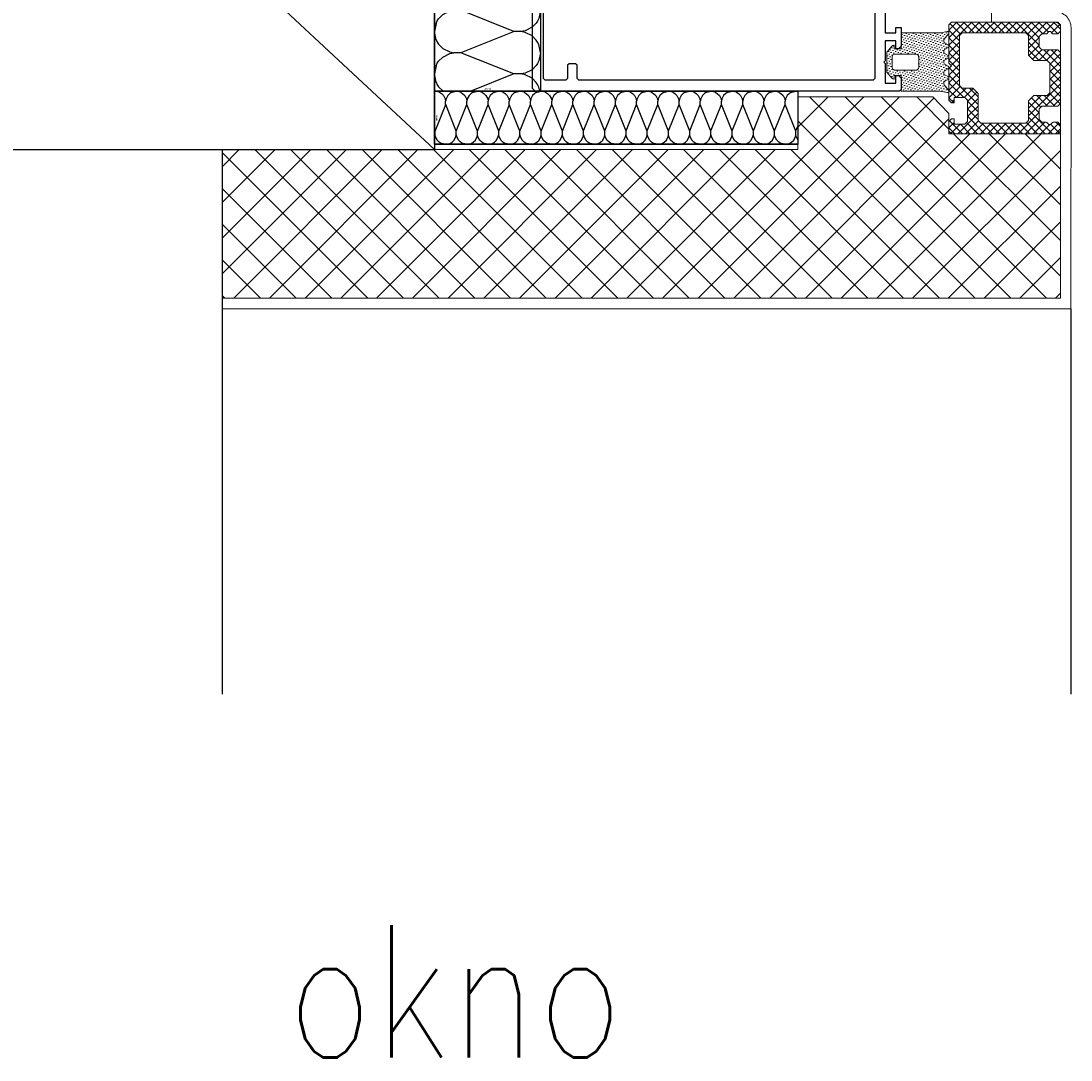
# Model space of a CAD drawing. Header units: millimetres. Extents: x -637441 to -130928, y -380379 to -53767.
# Tile 175 of 193: x -353074 to -352084, y -156983 to -156004. Entities that reach past the tile are written whole.
import ezdxf

# ---------------------------------------------------------------- set-up
doc = ezdxf.new("R2010")
doc.units = ezdxf.units.MM
doc.header["$LTSCALE"] = 10
for name, color, linetype in [('AL_1', 187, 'Continuous'), ('AL_3', 7, 'Continuous'), ('CrossSectionsProfils', 7, 'Continuous'), ('Okna-Dveře', 7, 'Continuous'), ('SLABĚ', 7, 'Continuous'), ('ZDIVO', 6, 'Continuous')]:
    doc.layers.add(name, color=color, linetype=linetype)
doc.layers.add('AL_2', color=14, linetype='Continuous', lineweight=50, plot=False)
for name, color, linetype, lineweight in [('CKTEXTY_MALE', 7, 'Continuous', 25), ('MB-inne', 8, 'Continuous', 9), ('MB-kreskowanie', 8, 'Continuous', 5), ('MB-uszczelki_tworzywa', 8, 'Continuous', 9)]:
    doc.layers.add(name, color=color, linetype=linetype, lineweight=lineweight)
doc.styles.add('!_MFSD_STANDARD', font='txt')
doc.styles.get("Standard").update_dxf_attribs({"font": 'simplex.shx', "width": 0.8})
doc.dimstyles.new('!_MFSD$0', dxfattribs={"dimtxt": 3.5, "dimasz": 3.5, "dimexe": 1, "dimexo": 1, "dimgap": 1.5, "dimtad": 1, "dimdsep": 46, "dimtxsty": '!_MFSD_STANDARD', "dimblk": 'OPEN90', "dimcen": 0, "dimclrd": 155, "dimclre": 155, "dimclrt": 255, "dimadec": 0, "dimazin": 2, "dimtp": 0.1, "dimtm": 0.1, "dimtfac": 0.71, "dimtmove": 0, "dimatfit": 3, "dimldrblk": 'DOTSMALL', "dimfxl": 1, "dimtfill": 1, "dimlwd": -1, "dimlwe": -1, "dimarcsym": 1})

# ---------------------------------------------------------------- blocks, each defined once
blk = doc.blocks.new('*D830')
at = {"layer": 'DEFPOINTS', "color": 0}
for p in [(-352684.08, -156069.96), (-352684.08, -156119.96), (-352684.08, -156119.96)]:
    blk.add_point(p, dxfattribs=at)
at = {"layer": 'AL_2', "insert": (-352681.83, -156094.96), "char_height": 1.5, "attachment_point": 5, "rotation": 270, "style": '!_MFSD_STANDARD', "bg_fill": 3, "box_fill_scale": 1.1, "bg_fill_color": 256, "bg_fill_true_color": 13158600, "bg_fill_transparency": 14343808}
blk.add_mtext('50mm', dxfattribs=at)
blk = doc.blocks.new('_DotSmall')
at = {"color": 0, "linetype": 'ByBlock', "const_width": 0.5}
blk.add_lwpolyline([(-0.0625, 0, 1), (0.0625, 0, 1)], format="xyb", close=True, dxfattribs=at)
blk = doc.blocks.new('_Open90')
at = {"color": 0, "linetype": 'ByBlock', "lineweight": -2}
for p, q in [((0, 0), (-1, 0)), ((-0.5, 0.5), (0, 0)), ((0, 0), (-0.5, -0.5))]:
    blk.add_line(p, q, dxfattribs=at)
blk = doc.blocks.new('*D831')
at = {"layer": 'DEFPOINTS', "color": 0}
for p in [(-352684.08, -156069.96), (-352584.08, -156069.96), (-352584.08, -156069.96)]:
    blk.add_point(p, dxfattribs=at)
at = {"layer": 'AL_2', "insert": (-352634.08, -156067.71), "char_height": 1.5, "attachment_point": 5, "style": '!_MFSD_STANDARD', "bg_fill": 3, "box_fill_scale": 1.1, "bg_fill_color": 256, "bg_fill_true_color": 13158600, "bg_fill_transparency": 8}
blk.add_mtext('100mm', dxfattribs=at)

msp = doc.modelspace()

# ---------------------------------------------------------------- hatches: boundary and pattern name
at = {"layer": 'AL_1'}
h = msp.add_hatch(dxfattribs=at)
h.set_pattern_fill('MINERAL WOOL', scale=20)
h.set_pattern_definition([(270, (-352684.08, -156433.71), (-100, 2e-14), []), (201.8014, (-352709.083, -156453.71), (0.0037, 40.0025), [53.85, -53.85]), (158.1986, (-352709.083, -156453.71), (-0.0037, 40.0025), [53.85, -53.85]), (180, (-352702.483, -156453.71), (6e-15, 40), [6.6, -93.4]), (180, (-352759.083, -156433.71), (6e-15, 40), [6.6, -93.4]), (258.6901, (-352684.083, -156433.7085), (2e-05, 39.99996), [7.84, -494.21, 7.84, -509.9]), (258.6901, (-352784.083, -156433.7085), (2e-05, 39.99996), [7.84, -494.21, 7.84, -509.9]), (243.435, (-352685.621, -156441.4), (-1e-05, 40.00004), [2.75, -220.85]), (236.31, (-352686.852, -156443.862), (2e-05, 40), [2.219, -718.891]), (236.31, (-352786.852, -156443.862), (2e-05, 40), [2.219, -718.891]), (236.31, (-352886.852, -156443.862), (2e-05, 40), [2.219, -718.891]), (236.31, (-352986.852, -156443.862), (2e-05, 40), [2.219, -718.891]), (225, (-352688.083, -156445.709), (9e-15, 40), [5.657, -277.186]), (225, (-352788.083, -156445.709), (9e-15, 40), [5.657, -277.186]), (206.565, (-352692.083, -156449.71), (-6e-05, 40), [7.155, -440.058]), (206.565, (-352792.083, -156449.71), (-6e-05, 40), [7.155, -440.058]), (206.565, (-352892.083, -156449.71), (-6e-05, 40), [7.155, -440.058]), (206.565, (-352992.083, -156449.71), (-6e-05, 40), [7.155, -440.058]), (191.31, (-352698.483, -156452.91), (-2e-05, 40), [4.079, -199.8815]), (191.31, (-352798.483, -156452.91), (-2e-05, 40), [4.079, -199.8815]), (101.3099, (-352684.083, -156433.7085), (-2e-05, 39.99996), [7.84, -494.21, 7.84, -509.9]), (101.3099, (-352784.083, -156433.7085), (-2e-05, 39.99996), [7.84, -494.21, 7.84, -509.9]), (116.565, (-352685.621, -156426.016), (1e-05, 40.00004), [2.75, -220.85]), (123.69, (-352686.852, -156423.555), (-2e-05, 40), [2.219, -718.891]), (123.69, (-352786.852, -156423.555), (-2e-05, 40), [2.219, -718.891]), (123.69, (-352886.852, -156423.555), (-2e-05, 40), [2.219, -718.891]), (123.69, (-352986.852, -156423.555), (-2e-05, 40), [2.219, -718.891]), (135, (-352688.083, -156421.709), (6e-15, 40), [5.657, -277.186]), (135, (-352788.083, -156421.709), (6e-15, 40), [5.657, -277.186]), (153.435, (-352692.083, -156417.71), (6e-05, 40), [7.155, -440.058]), (153.435, (-352792.083, -156417.71), (6e-05, 40), [7.155, -440.058]), (153.435, (-352892.083, -156417.71), (6e-05, 40), [7.155, -440.058]), (153.435, (-352992.083, -156417.71), (6e-05, 40), [7.155, -440.058]), (168.69, (-352698.483, -156414.51), (2e-05, 40), [4.079, -199.8815]), (168.69, (-352798.483, -156414.51), (2e-05, 40), [4.079, -199.8815]), (296.565, (-352682.544, -156461.4), (-1e-05, -40.00004), [2.75, -220.85]), (63.435, (-352682.544, -156406.016), (1e-05, -40.00004), [2.75, -220.85]), (303.69, (-352681.314, -156463.862), (2e-05, -40), [2.219, -718.891]), (303.69, (-352581.314, -156463.862), (2e-05, -40), [2.219, -718.891]), (303.69, (-352481.314, -156463.862), (2e-05, -40), [2.219, -718.891]), (303.69, (-352381.314, -156463.862), (2e-05, -40), [2.219, -718.891]), (56.31, (-352681.314, -156403.555), (-2e-05, -40), [2.219, -718.891]), (56.31, (-352581.314, -156403.555), (-2e-05, -40), [2.219, -718.891]), (56.31, (-352481.314, -156403.555), (-2e-05, -40), [2.219, -718.891]), (56.31, (-352381.314, -156403.555), (-2e-05, -40), [2.219, -718.891]), (315, (-352680.083, -156465.709), (-6e-16, -40), [5.657, -277.186]), (315, (-352580.083, -156465.709), (-6e-16, -40), [5.657, -277.186]), (45, (-352680.083, -156401.709), (-3e-15, -40), [5.657, -277.186]), (45, (-352580.083, -156401.709), (-3e-15, -40), [5.657, -277.186]), (333.435, (-352676.083, -156469.71), (-6e-05, -40), [7.155, -440.058]), (333.435, (-352576.083, -156469.71), (-6e-05, -40), [7.155, -440.058]), (333.435, (-352476.083, -156469.71), (-6e-05, -40), [7.155, -440.058]), (333.435, (-352376.083, -156469.71), (-6e-05, -40), [7.155, -440.058]), (26.565, (-352676.083, -156397.71), (6e-05, -40), [7.155, -440.058]), (26.565, (-352576.083, -156397.71), (6e-05, -40), [7.155, -440.058]), (26.565, (-352476.083, -156397.71), (6e-05, -40), [7.155, -440.058]), (26.565, (-352376.083, -156397.71), (6e-05, -40), [7.155, -440.058]), (348.69, (-352669.683, -156472.91), (-2e-05, -40), [4.079, -199.8815]), (348.69, (-352569.683, -156472.91), (-2e-05, -40), [4.079, -199.8815]), (11.31, (-352669.683, -156394.51), (2e-05, -40), [4.079, -199.881]), (11.31, (-352569.683, -156394.51), (2e-05, -40), [4.079, -199.881])])
h.paths.add_polyline_path([(-352584.083, -155819.959), (-352584.083, -156069.959), (-352684.083, -156069.959), (-352684.083, -155819.959)])
at = {"layer": 'MB-kreskowanie'}
h = msp.add_hatch(dxfattribs=at)
h.set_pattern_fill('DOTS', scale=0.3, angle=45, style=0)
h.set_pattern_definition([(225, (-349713.5789, -162036.8862), (-2.525697, 0.841899), [0, -2.38125])])
edge = h.paths.add_edge_path()
edge.add_line((-352202.701, -156044.737), (-352199.889, -156046.176))
edge.add_ellipse((-352200.572, -156047.511), major_axis=(-1.061, 1.061), ratio=1, start_angle=162.103395, end_angle=287.896605, ccw=False)
edge.add_line((-352199.889, -156048.847), (-352202.701, -156050.286))
edge.add_ellipse((-352201.562, -156052.511), major_axis=(-1.768, 1.768), ratio=1, start_angle=-17.896605, end_angle=107.896605)
edge.add_line((-352202.701, -156054.737), (-352199.889, -156056.176))
edge.add_ellipse((-352200.572, -156057.511), major_axis=(-1.061, 1.061), ratio=1, start_angle=162.103395, end_angle=287.896605, ccw=False)
edge.add_line((-352199.889, -156058.847), (-352202.701, -156060.286))
edge.add_ellipse((-352201.562, -156062.511), major_axis=(1.768, 1.768), ratio=1, start_angle=72.103395, end_angle=173.147776)
edge.add_line((-352203.528, -156064.056), (-352199.261, -156069.315))
edge.add_ellipse((-352200.322, -156069.976), major_axis=(0.884, 0.884), ratio=1, start_angle=214.845682, end_angle=346.904122, ccw=False)
edge.add_line((-352200.543, -156071.206), (-352208.104, -156069.976))
edge.add_line((-352208.104, -156069.976), (-352244.072, -156069.976))
edge.add_line((-352244.072, -156069.976), (-352244.072, -156054.976))
edge.add_line((-352244.072, -156054.976), (-352250.572, -156054.976))
edge.add_line((-352250.572, -156054.976), (-352250.572, -156058.476))
edge.add_line((-352250.572, -156058.476), (-352250.953, -156058.476))
edge.add_ellipse((-352250.953, -156055.976), major_axis=(-1.768, 1.768), ratio=1, start_angle=84.989402, end_angle=135, ccw=False)
edge.add_line((-352252.868, -156057.583), (-352257.572, -156051.974))
edge.add_line((-352257.572, -156051.974), (-352257.572, -156032.974))
edge.add_line((-352257.572, -156032.974), (-352252.868, -156027.367))
edge.add_ellipse((-352250.953, -156028.974), major_axis=(-1.768, 1.768), ratio=1, start_angle=-45, end_angle=5.000009, ccw=False)
edge.add_line((-352250.953, -156026.474), (-352250.572, -156026.474))
edge.add_line((-352250.572, -156026.474), (-352250.572, -156029.976))
edge.add_line((-352250.572, -156029.976), (-352244.072, -156029.976))
edge.add_line((-352244.072, -156029.976), (-352244.072, -156014.976))
edge.add_line((-352244.072, -156014.976), (-352206.734, -156014.976))
edge.add_line((-352206.734, -156014.976), (-352200.765, -156013.752))
edge.add_ellipse((-352200.366, -156014.987), major_axis=(0.917, 0.917), ratio=1, start_angle=273.864837, end_angle=422.894051, ccw=False)
edge.add_line((-352199.389, -156015.84), (-352203.524, -156020.909))
edge.add_ellipse((-352201.592, -156022.496), major_axis=(1.768, 1.768), ratio=1, start_angle=95.605625, end_angle=197.896605)
edge.add_line((-352202.731, -156024.722), (-352199.889, -156026.176))
edge.add_ellipse((-352200.572, -156027.511), major_axis=(1.061, 1.061), ratio=1, start_angle=252.103395, end_angle=377.896605, ccw=False)
edge.add_line((-352199.889, -156028.847), (-352202.701, -156030.286))
edge.add_ellipse((-352201.562, -156032.511), major_axis=(-1.768, 1.768), ratio=1, start_angle=-17.896605, end_angle=107.896605)
edge.add_line((-352202.701, -156034.737), (-352199.889, -156036.176))
edge.add_ellipse((-352200.572, -156037.511), major_axis=(1.061, 1.061), ratio=1, start_angle=252.103395, end_angle=377.896605, ccw=False)
edge.add_line((-352199.889, -156038.847), (-352202.701, -156040.286))
edge.add_ellipse((-352201.562, -156042.511), major_axis=(-1.768, 1.768), ratio=1, start_angle=-17.896605, end_angle=107.896605)
edge = h.paths.add_edge_path(flags=16)
edge.add_ellipse((-352230.072, -156037.478), major_axis=(1.768, 1.768), ratio=1, start_angle=315, end_angle=405)
edge.add_line((-352230.072, -156034.978), (-352250.072, -156034.978))
edge.add_ellipse((-352250.072, -156037.478), major_axis=(-1.768, 1.768), ratio=1, start_angle=-45, end_angle=45)
edge.add_line((-352252.572, -156037.478), (-352252.572, -156047.478))
edge.add_ellipse((-352250.072, -156047.478), major_axis=(1.768, 1.768), ratio=1, start_angle=135, end_angle=225)
edge.add_line((-352250.072, -156049.978), (-352230.072, -156049.978))
edge.add_ellipse((-352230.072, -156047.478), major_axis=(-1.768, 1.768), ratio=1, start_angle=135, end_angle=225)
edge.add_line((-352227.572, -156047.478), (-352227.572, -156037.478))
h = msp.add_hatch(dxfattribs=at)
h.set_pattern_fill('_U', angle=45, style=0, double=1, pattern_type=0)
h.set_pattern_definition([(225, (-341475.7897, -142616.253), (-3.5355339, 3.5355339), []), (135, (-341475.7897, -142616.253), (3.5355339, 3.5355339), [])])
h.paths.add_polyline_path([(-352196.581, -156004.963), (-352199.081, -156007.463), (-352199.081, -156043.463), (-352196.581, -156045.963), (-352199.081, -156048.463), (-352199.081, -156078.447), (-352196.581, -156080.947), (-352194.081, -156080.947), (-352194.081, -156075.938), (-352184.081, -156075.938), (-352181.581, -156078.438), (-352181.581, -156098.463), (-352184.081, -156100.963), (-352194.081, -156100.963), (-352194.081, -156095.947), (-352196.581, -156095.947), (-352199.081, -156098.447), (-352199.081, -156107.463), (-352196.581, -156109.963), (-352096.581, -156109.963), (-352094.081, -156107.463), (-352094.081, -156101.463), (-352096.581, -156098.963), (-352100.753, -156098.963), (-352101.46, -156099.256), (-352103.374, -156101.17), (-352104.789, -156101.17), (-352106.703, -156099.256), (-352107.41, -156098.963), (-352111.581, -156098.963), (-352114.081, -156096.463), (-352114.081, -156086.463), (-352111.581, -156083.963), (-352096.581, -156083.963), (-352094.081, -156081.463), (-352094.081, -156033.463), (-352096.581, -156030.963), (-352111.581, -156030.963), (-352114.081, -156028.463), (-352114.081, -156018.463), (-352111.581, -156015.963), (-352107.41, -156015.963), (-352106.703, -156015.67), (-352104.789, -156013.756), (-352103.374, -156013.756), (-352101.46, -156015.67), (-352100.753, -156015.963), (-352096.581, -156015.963), (-352094.081, -156013.463), (-352094.081, -156007.463), (-352096.581, -156004.963)])
h.paths.add_polyline_path([(-352104.081, -156043.463), (-352104.081, -156071.463), (-352106.581, -156073.963), (-352119.081, -156073.963), (-352124.081, -156078.963), (-352124.081, -156097.463), (-352126.581, -156099.963), (-352169.081, -156099.963), (-352171.581, -156097.463), (-352171.581, -156071.938), (-352176.581, -156066.938), (-352186.581, -156066.938), (-352189.081, -156064.438), (-352189.081, -156017.463), (-352186.581, -156014.963), (-352126.581, -156014.963), (-352124.081, -156017.463), (-352124.081, -156035.963), (-352119.081, -156040.963), (-352106.581, -156040.963)], flags=16)
at = {"layer": 'MB-kreskowanie', "linetype": 'ByBlock'}
h = msp.add_hatch(dxfattribs=at)
h.set_pattern_fill('ANSI37', scale=7.5, style=0, double=1)
h.set_pattern_definition([(45, (-442792.25, -150409.557), (-16.83798, 16.83798), []), (135, (-442792.25, -150409.557), (-16.83798, -16.83798), [])])
h.paths.add_polyline_path([(-352094.081, -156109.963), (-352094.058, -156264.928), (-352884.082, -156264.935), (-352884.082, -156124.956), (-352341.543, -156124.963), (-352341.543, -156091.408), (-352341.543, -156075.245), (-352214.306, -156075.245), (-352199.081, -156090.915), (-352199.081, -156109.963)])

# ---------------------------------------------------------------- linework, layer by layer
at = {"color": 7}
msp.add_line((-352084.06, -156274.931), (-352084.06, -156638.247), dxfattribs=at)
at = {"layer": 'AL_3'}
msp.add_lwpolyline([(-352584.083, -155819.959), (-352584.083, -156069.959), (-352684.083, -156069.959), (-352684.083, -155819.959)], close=True, dxfattribs=at)
at = {"layer": 'CrossSectionsProfils', "color": 6}
for points in [[(-352259.072, -155977.479), (-352259.072, -156014.978), (-352249.072, -156014.978), (-352249.072, -156009.978), (-352244.072, -156009.978), (-352244.072, -156027.479), (-352246.572, -156029.979), (-352249.072, -156029.979), (-352249.072, -156022.478), (-352259.072, -156022.478), (-352259.072, -156041.228), (-352260.322, -156042.478), (-352259.072, -156043.728), (-352259.072, -156062.478), (-352249.072, -156062.478), (-352249.072, -156054.979), (-352246.572, -156054.979), (-352244.072, -156057.479), (-352244.072, -156068.48), (-352245.572, -156069.98), (-352589.072, -156069.98), (-352591.572, -156067.48), (-352591.572, -155822.478)], [(-352269.072, -155831.978), (-352269.072, -156057.98), (-352270.572, -156059.48), (-352548.072, -156059.48), (-352549.572, -156057.98), (-352549.572, -156045.479), (-352551.072, -156043.979), (-352557.072, -156043.979), (-352558.572, -156045.479), (-352558.572, -156057.98), (-352560.072, -156059.48), (-352579.572, -156059.48), (-352581.072, -156057.98), (-352581.072, -155831.978)]]:
    msp.add_lwpolyline(points, dxfattribs=at)
at = {"layer": 'MB-inne', "color": 1, "linetype": 'ByBlock'}
msp.add_lwpolyline([(-352084.06, -156274.931), (-352084.054, -156009.929, 0.4142223), (-352099.054, -155994.929), (-352159.054, -155994.929), (-352159.054, -156004.928), (-352098.983, -156004.928, -0.4143157), (-352093.983, -156009.93), (-352094.058, -156264.928), (-352884.083, -156264.944), (-352884.083, -156274.944)], format="xyb", close=True, dxfattribs=at)
at = {"layer": 'MB-inne', "color": 6}
msp.add_lwpolyline([(-352341.543, -156091.408), (-352341.543, -156075.245), (-352214.306, -156075.245), (-352199.081, -156090.915), (-352199.081, -156109.963), (-352094.081, -156109.963), (-352094.081, -156264.962), (-352884.08, -156264.944), (-352884.083, -156124.963), (-352341.545, -156124.963)], close=True, dxfattribs=at)
at = {"layer": 'MB-uszczelki_tworzywa', "color": 1}
for p, q in [((-352200.765, -156013.752), (-352206.734, -156014.976)), ((-352206.734, -156014.976), (-352244.072, -156014.976)), ((-352244.072, -156014.976), (-352244.072, -156029.976)), ((-352203.535, -156020.922), (-352199.389, -156015.84)), ((-352252.868, -156027.367), (-352257.572, -156032.974)), ((-352257.572, -156032.974), (-352257.572, -156051.974)), ((-352250.572, -156029.976), (-352250.572, -156026.474)), ((-352244.072, -156029.976), (-352250.572, -156029.976)), ((-352199.889, -156026.176), (-352202.731, -156024.722)), ((-352202.701, -156030.286), (-352199.889, -156028.847)), ((-352252.572, -156037.478), (-352252.572, -156047.478)), ((-352230.072, -156034.978), (-352250.072, -156034.978)), ((-352227.572, -156047.478), (-352227.572, -156037.478)), ((-352199.889, -156036.176), (-352202.701, -156034.737)), ((-352202.701, -156040.286), (-352199.889, -156038.847)), ((-352257.572, -156051.974), (-352252.868, -156057.583)), ((-352250.072, -156049.978), (-352230.072, -156049.978)), ((-352199.889, -156046.176), (-352202.701, -156044.737)), ((-352202.701, -156050.286), (-352199.889, -156048.847)), ((-352250.572, -156058.476), (-352250.572, -156054.976)), ((-352250.572, -156054.976), (-352244.072, -156054.976)), ((-352244.072, -156054.976), (-352244.072, -156069.976)), ((-352199.889, -156056.176), (-352202.701, -156054.737)), ((-352202.701, -156060.286), (-352199.889, -156058.847)), ((-352244.072, -156069.976), (-352208.104, -156069.976)), ((-352208.104, -156069.976), (-352200.543, -156071.206)), ((-352199.261, -156069.315), (-352203.528, -156064.056))]:
    msp.add_line(p, q, dxfattribs=at)
at = {"layer": 'MB-uszczelki_tworzywa'}
for p, q in [((-352250.572, -156026.474), (-352250.953, -156026.474)), ((-352250.953, -156058.476), (-352250.572, -156058.476))]:
    msp.add_line(p, q, dxfattribs=at)
at = {"layer": 'MB-uszczelki_tworzywa', "color": 6}
for points in [[(-352196.581, -156045.963), (-352199.081, -156048.463), (-352199.081, -156078.447), (-352196.581, -156080.947), (-352194.081, -156080.947), (-352194.081, -156075.938), (-352184.081, -156075.938), (-352181.581, -156078.438), (-352181.581, -156098.463), (-352184.081, -156100.963), (-352194.081, -156100.963), (-352194.081, -156095.947), (-352196.581, -156095.947), (-352199.081, -156098.447), (-352199.081, -156107.463), (-352196.581, -156109.963), (-352096.581, -156109.963), (-352094.081, -156107.463), (-352094.081, -156101.463), (-352096.581, -156098.963), (-352100.753, -156098.963), (-352101.46, -156099.256), (-352103.374, -156101.17), (-352104.789, -156101.17), (-352106.703, -156099.256), (-352107.41, -156098.963), (-352111.581, -156098.963), (-352114.081, -156096.463), (-352114.081, -156086.463), (-352111.581, -156083.963), (-352096.581, -156083.963), (-352094.081, -156081.463), (-352094.081, -156033.463), (-352096.581, -156030.963), (-352111.581, -156030.963), (-352114.081, -156028.463), (-352114.081, -156018.463), (-352111.581, -156015.963), (-352107.41, -156015.963), (-352106.703, -156015.67), (-352104.789, -156013.756), (-352103.374, -156013.756), (-352101.46, -156015.67), (-352100.753, -156015.963), (-352096.581, -156015.963), (-352094.081, -156013.463), (-352094.081, -156007.463), (-352096.581, -156004.963), (-352196.581, -156004.963), (-352199.081, -156007.463), (-352199.081, -156043.463)], [(-352124.081, -156017.463), (-352124.081, -156035.963), (-352119.081, -156040.963), (-352106.581, -156040.963), (-352104.081, -156043.463), (-352104.081, -156071.463), (-352106.581, -156073.963), (-352119.081, -156073.963), (-352124.081, -156078.963), (-352124.081, -156097.463), (-352126.581, -156099.963), (-352169.081, -156099.963), (-352171.581, -156097.463), (-352171.581, -156071.938), (-352176.581, -156066.938), (-352186.581, -156066.938), (-352189.081, -156064.438), (-352189.081, -156017.463), (-352186.581, -156014.963), (-352126.581, -156014.963)]]:
    msp.add_lwpolyline(points, close=True, dxfattribs=at)
at = {"layer": 'MB-uszczelki_tworzywa', "color": 1}
for centre, radius, start, end in [((-352200.366, -156014.987), 1.298, 318.864837, 107.894051), ((-352201.592, -156022.496), 2.5, 140.984922, 242.896605), ((-352250.953, -156028.974), 2.5, 90, 140.000009), ((-352201.562, -156032.511), 2.5, 117.103395, 242.896605), ((-352200.572, -156027.511), 1.5, 297.103395, 62.896605), ((-352250.072, -156037.478), 2.5, 90, 180), ((-352230.072, -156037.478), 2.5, 0, 90), ((-352201.562, -156042.511), 2.5, 117.103395, 242.896605), ((-352200.572, -156037.511), 1.5, 297.103395, 62.896605), ((-352250.072, -156047.478), 2.5, 180, 270), ((-352230.072, -156047.478), 2.5, 270, 0), ((-352201.562, -156052.511), 2.5, 117.103395, 242.896605), ((-352200.572, -156047.511), 1.5, 297.103395, 62.896605), ((-352250.953, -156055.976), 2.5, 180.008305, 270), ((-352201.562, -156062.511), 2.5, 117.103395, 218.147776), ((-352200.572, -156057.511), 1.5, 297.103395, 62.896605), ((-352200.322, -156069.976), 1.25, 259.845682, 31.904122)]:
    msp.add_arc(centre, radius, start, end, dxfattribs=at)
at = {"layer": 'Okna-Dveře'}
msp.add_line((-352884.083, -156124.963), (-352884.083, -156638.247), dxfattribs=at)
at = {"layer": 'SLABĚ', "color": 6}
for p in [(-352684.081, -153124.96), (-353434.083, -155424.963)]:
    msp.add_line(p, (-352684.083, -156124.963), dxfattribs=at)
at = {"layer": 'ZDIVO', "color": 6}
msp.add_line((-354184.083, -156124.963), (-352684.083, -156124.963), dxfattribs=at)

# ---------------------------------------------------------------- texts
at = {"layer": 'CKTEXTY_MALE', "color": 7, "width": 0.8}
msp.add_text('okno', height=125, dxfattribs=at).set_placement((-352823.097, -156980.972))

# ---------------------------------------------------------------- next in the draw order: dimensions: what is measured, and where the dimension line sits
at = {"layer": 'AL_2'}
dim = msp.add_linear_dim(base=(-352584.083, -156069.959), p1=(-352684.083, -156069.959), p2=(-352584.083, -156069.959), angle=180, text='<>mm', dimstyle='!_MFSD$0', override={"dimtxt": 1.5, "dimdec": 0, "dimse1": 1, "dimse2": 1, "dimsd1": 1, "dimsd2": 1, "dimclrt": 256, "dimfxlon": 0, "dimtfillclr": 256}, dxfattribs=at)
dim.commit()
dim.dimension.update_dxf_attribs({"geometry": '*D831', "text_midpoint": (-352634.083, -156067.709)})

# ---------------------------------------------------------------- next in the draw order: hatches: boundary and pattern name
at = {"layer": 'AL_1'}
h = msp.add_hatch(dxfattribs=at)
h.set_pattern_fill('MINERAL WOOL', scale=10)
h.set_pattern_definition([(180, (-352773.447, -156069.96), (0, 50), []), (111.8014, (-352783.447, -156057.459), (20.00124, -0.00186), [26.925, -26.925]), (68.1986, (-352783.447, -156057.459), (20.00124, 0.00186), [26.925, -26.925]), (90, (-352783.447, -156060.759), (20, 1e-15), [3.3, -46.7]), (90, (-352773.447, -156032.459), (20, 1e-15), [3.3, -46.7]), (168.6901, (-352773.4474, -156069.9585), (19.999982, -8e-06), [3.92, -247.105, 3.92, -254.95]), (168.6901, (-352773.4474, -156019.9585), (19.999982, -8e-06), [3.92, -247.105, 3.92, -254.95]), (153.435, (-352777.294, -156069.189), (20.00002, 5e-06), [1.375, -110.425]), (146.31, (-352778.524, -156068.574), (20, -1e-05), [1.1094, -359.4457]), (146.31, (-352778.524, -156018.574), (20, -1e-05), [1.1094, -359.4457]), (146.31, (-352778.524, -155968.574), (20, -1e-05), [1.1094, -359.4457]), (146.31, (-352778.524, -155918.574), (20, -1e-05), [1.1094, -359.4457]), (135, (-352779.447, -156067.959), (20, 0), [2.8285, -138.593]), (135, (-352779.447, -156017.959), (20, 0), [2.8285, -138.593]), (116.565, (-352781.447, -156065.959), (20, 3e-05), [3.5776, -220.029]), (116.565, (-352781.447, -156015.959), (20, 3e-05), [3.5776, -220.029]), (116.565, (-352781.447, -155965.959), (20, 3e-05), [3.5776, -220.029]), (116.565, (-352781.447, -155915.959), (20, 3e-05), [3.5776, -220.029]), (101.31, (-352783.047, -156062.759), (20, 8e-06), [2.0396, -99.9407]), (101.31, (-352783.047, -156012.759), (20, 8e-06), [2.0396, -99.9407]), (11.3099, (-352773.4474, -156069.9585), (19.999982, 8e-06), [3.92, -247.105, 3.92, -254.95]), (11.3099, (-352773.4474, -156019.9585), (19.999982, 8e-06), [3.92, -247.105, 3.92, -254.95]), (26.565, (-352769.601, -156069.189), (20.00002, -5e-06), [1.375, -110.425]), (33.69, (-352768.37, -156068.574), (20, 1e-05), [1.1094, -359.446]), (33.69, (-352768.37, -156018.574), (20, 1e-05), [1.1094, -359.446]), (33.69, (-352768.37, -155968.574), (20, 1e-05), [1.1094, -359.4457]), (33.69, (-352768.37, -155918.574), (20, 1e-05), [1.1094, -359.4457]), (45, (-352767.447, -156067.959), (20, 1e-15), [2.8285, -138.593]), (45, (-352767.447, -156017.959), (20, 1e-15), [2.8285, -138.593]), (63.435, (-352765.447, -156065.959), (20, -3e-05), [3.5777, -220.029]), (63.435, (-352765.447, -156015.959), (20, -3e-05), [3.5777, -220.029]), (63.435, (-352765.447, -155965.959), (20, -3e-05), [3.5777, -220.029]), (63.435, (-352765.447, -155915.959), (20, -3e-05), [3.5777, -220.029]), (78.69, (-352763.847, -156062.759), (20, -8e-06), [2.0396, -99.9407]), (78.69, (-352763.847, -156012.759), (20, -8e-06), [2.0396, -99.9407]), (206.565, (-352787.294, -156070.728), (-20.00002, 5e-06), [1.375, -110.425]), (333.435, (-352759.601, -156070.728), (-20.00002, -5e-06), [1.375, -110.425]), (213.69, (-352788.524, -156071.343), (-20, -1e-05), [1.1094, -359.4457]), (213.69, (-352788.524, -156121.343), (-20, -1e-05), [1.1094, -359.4457]), (213.69, (-352788.524, -156171.343), (-20, -1e-05), [1.1094, -359.4457]), (213.69, (-352788.524, -156221.343), (-20, -1e-05), [1.1094, -359.4457]), (326.31, (-352758.37, -156071.343), (-20, 1e-05), [1.1094, -359.446]), (326.31, (-352758.37, -156121.343), (-20, 1e-05), [1.1094, -359.446]), (326.31, (-352758.37, -156171.343), (-20, 1e-05), [1.1094, -359.446]), (326.31, (-352758.37, -156221.343), (-20, 1e-05), [1.1094, -359.4457]), (225, (-352789.447, -156071.959), (-20, -4e-15), [2.8285, -138.593]), (225, (-352789.447, -156121.959), (-20, -4e-15), [2.8285, -138.593]), (315, (-352757.447, -156071.959), (-20, -3e-15), [2.8285, -138.593]), (315, (-352757.447, -156121.959), (-20, -3e-15), [2.8285, -138.593]), (243.435, (-352791.447, -156073.959), (-20, 3e-05), [3.5777, -220.029]), (243.435, (-352791.447, -156123.959), (-20, 3e-05), [3.5777, -220.029]), (243.435, (-352791.447, -156173.959), (-20, 3e-05), [3.5777, -220.029]), (243.435, (-352791.447, -156223.959), (-20, 3e-05), [3.5777, -220.029]), (296.565, (-352755.447, -156073.959), (-20, -3e-05), [3.5777, -220.029]), (296.565, (-352755.447, -156123.959), (-20, -3e-05), [3.5777, -220.029]), (296.565, (-352755.447, -156173.959), (-20, -3e-05), [3.5777, -220.029]), (296.565, (-352755.447, -156223.959), (-20, -3e-05), [3.5777, -220.029]), (258.69, (-352793.047, -156077.159), (-20, 8e-06), [2.0396, -99.9407]), (258.69, (-352793.047, -156127.159), (-20, 8e-06), [2.0396, -99.9407]), (281.31, (-352753.847, -156077.159), (-20, -8e-06), [2.0396, -99.9407]), (281.31, (-352753.847, -156127.159), (-20, -8e-06), [2.0396, -99.9407])])
h.paths.add_polyline_path([(-352341.572, -156119.959), (-352684.083, -156119.959), (-352684.083, -156069.959), (-352341.572, -156069.959)])

# ---------------------------------------------------------------- next in the draw order: linework, layer by layer
at = {"layer": 'AL_3'}
msp.add_lwpolyline([(-352341.572, -156119.959), (-352684.083, -156119.959), (-352684.083, -156069.959), (-352341.572, -156069.959)], close=True, dxfattribs=at)

# ---------------------------------------------------------------- next in the draw order: dimensions: what is measured, and where the dimension line sits
at = {"layer": 'AL_2'}
dim = msp.add_linear_dim(base=(-352684.083, -156119.959), p1=(-352684.083, -156069.959), p2=(-352684.083, -156119.959), angle=90, text='<>mm', dimstyle='!_MFSD$0', override={"dimtxt": 1.5, "dimdec": 0, "dimse1": 1, "dimse2": 1, "dimsd1": 1, "dimsd2": 1, "dimclrt": 256, "dimfxlon": 0, "dimtfillclr": 256}, dxfattribs=at)
dim.commit()
dim.dimension.update_dxf_attribs({"geometry": '*D830', "text_midpoint": (-352681.833, -156094.959)})

doc.saveas('drawing.dxf')
